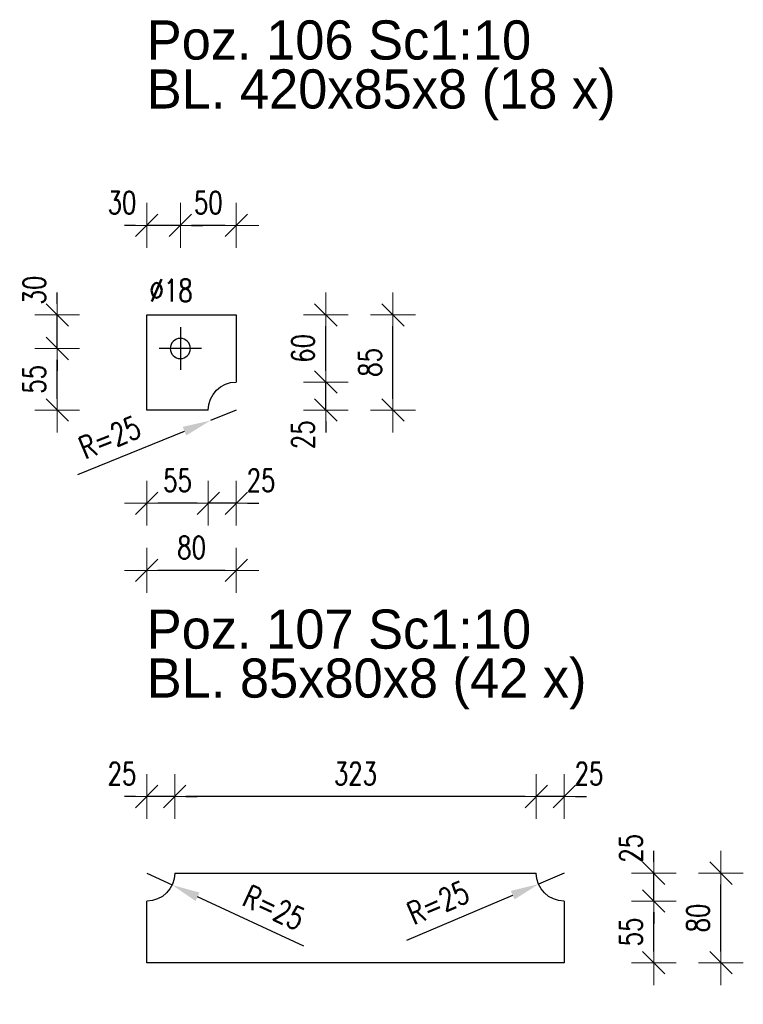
# Model space of a CAD drawing. Header units: millimetres. Extents: x 3515 to 4269, y 13087 to 13548.
# Tile 15 of 20: x 4067 to 4132, y 13282 to 13370. Entities that reach past the tile are written whole.
import ezdxf

# ---------------------------------------------------------------- set-up
doc = ezdxf.new("R2010")
doc.units = ezdxf.units.MM
doc.header["$LTSCALE"] = 10
doc.linetypes.add('MITTE', pattern=[2, 1.25, -0.25, 0.25, -0.25])
doc.layers.get('Defpoints').update_dxf_attribs({"color": 1})
doc.layers.add('PS_DIM', color=4, linetype='Continuous', lineweight=13)
doc.layers.add('PS_SOLID', color=7, linetype='Continuous', lineweight=30)
doc.layers.add('PS_MID', color=5, linetype='MITTE')
doc.layers.add('PS_PLATE', color=1, linetype='Continuous')
doc.styles.add('simplex', font='simplex.shx', dxfattribs={"width": 0.75})
doc.dimstyles.new('1_10_PRZ_DS1-LS10', dxfattribs={"dimtxt": 2, "dimasz": 1, "dimexe": 2, "dimexo": 5, "dimgap": 1, "dimtad": 1, "dimdec": 0, "dimlfac": 10, "dimtxsty": 'simplex', "dimblk": 'dimznak', "dimcen": 2, "dimse1": 1, "dimse2": 1, "dimclrt": 3, "dimadec": 1, "dimazin": 0, "dimtfac": 1, "dimtdec": 0, "dimtix": 1, "dimtmove": 2, "dimatfit": 3, "dimldrblk": 'dim-grot', "dimfxl": 1, "dimarcsym": 0})
doc.dimstyles.new('średnice', dxfattribs={"dimtxt": 2, "dimasz": 2.5, "dimexe": 1, "dimexo": 1, "dimgap": 1, "dimtad": 1, "dimdec": 0, "dimlfac": 10, "dimtxsty": 'simplex', "dimcen": 2, "dimclrd": 256, "dimclre": 256, "dimclrt": 3, "dimadec": 1, "dimazin": 0, "dimtfac": 1, "dimtdec": 0, "dimtix": 1, "dimtmove": 1, "dimatfit": 0, "dimfxl": 1, "dimarcsym": 0})

# ---------------------------------------------------------------- blocks, each defined once
blk = doc.blocks.new('*D295')
at = {"layer": 'Defpoints', "color": 0, "transparency": 16777216}
for p in [(4086.85, 13335.535), (4084.535, 13334.592)]:
    blk.add_point(p, dxfattribs=at)
at = {"layer": 'PS_DIM', "lineweight": -2, "transparency": 16777216}
for p, q in [((4086.85, 13335.535), (4084.535, 13334.592)), ((4072.695, 13329.765), (4082.22, 13333.648))]:
    blk.add_line(p, q, dxfattribs=at)
at = {"layer": 'PS_DIM', "transparency": 16777216}
blk.add_solid([(4082.062, 13334.034), (4082.377, 13333.262), (4084.535, 13334.592)], dxfattribs=at)
at = {"layer": 'PS_DIM', "color": 3, "transparency": 16777216, "insert": (4075.545, 13333.087), "char_height": 2, "attachment_point": 5, "rotation": 22.17742, "style": 'simplex'}
blk.add_mtext('R=25', dxfattribs=at)
blk = doc.blocks.new('dimznak')
at = {"color": 0}
for points in [[(0, 2), (0, -2)], [(-2, 0), (2, 0)]]:
    blk.add_lwpolyline(points, dxfattribs=at)
at = {"color": 2}
blk.add_lwpolyline([(1, 1), (-1, -1)], dxfattribs=at)
blk = doc.blocks.new('*D296')
at = {"layer": 'Defpoints', "color": 0, "transparency": 16777216}
for p in [(4086.85, 13338.035), (4094.85, 13338.035), (4084.35, 13335.535)]:
    blk.add_point(p, dxfattribs=at)
at = {"layer": 'PS_DIM', "color": 0, "lineweight": -2, "transparency": 16777216}
for p, q in [((4094.85, 13339.035), (4094.85, 13340.035)), ((4094.85, 13335.535), (4094.85, 13338.035)), ((4094.85, 13334.535), (4094.85, 13333.535))]:
    blk.add_line(p, q, dxfattribs=at)
for p, rotation in [((4094.85, 13338.035), 270), ((4094.85, 13335.535), 90)]:
    blk.add_blockref('dimznak', p, dxfattribs=dict(at, rotation=rotation))
at = {"layer": 'PS_DIM', "color": 3, "transparency": 16777216, "insert": (4092.81, 13333.321), "char_height": 2, "attachment_point": 5, "rotation": 90, "style": 'simplex'}
blk.add_mtext('25', dxfattribs=at)
blk = doc.blocks.new('dim-grot')
blk.add_hatch(color=256).paths.add_polyline_path([(0, 0), (-2, 0.5), (-2, -0.5)])
blk.add_lwpolyline([(0, 0), (-2, 0.5), (-2, -0.5), (0, 0)])
blk = doc.blocks.new('*D297')
at = {"layer": 'Defpoints', "color": 0, "transparency": 16777216}
for p in [(4086.85, 13344.035), (4094.85, 13344.035), (4086.85, 13338.035)]:
    blk.add_point(p, dxfattribs=at)
at = {"layer": 'PS_DIM', "color": 0, "lineweight": -2, "transparency": 16777216}
blk.add_line((4094.85, 13339.035), (4094.85, 13343.035), dxfattribs=at)
for p, rotation in [((4094.85, 13344.035), 90), ((4094.85, 13338.035), 270)]:
    blk.add_blockref('dimznak', p, dxfattribs=dict(at, rotation=rotation))
at = {"layer": 'PS_DIM', "color": 3, "transparency": 16777216, "insert": (4092.81, 13341.035), "char_height": 2, "attachment_point": 5, "rotation": 90, "style": 'simplex'}
blk.add_mtext('60', dxfattribs=at)
blk = doc.blocks.new('*D298')
at = {"layer": 'Defpoints', "color": 0, "transparency": 16777216}
for p in [(4086.85, 13344.035), (4100.85, 13344.035), (4086.85, 13335.535)]:
    blk.add_point(p, dxfattribs=at)
at = {"layer": 'PS_DIM', "color": 0, "lineweight": -2, "transparency": 16777216}
blk.add_line((4100.85, 13336.535), (4100.85, 13343.035), dxfattribs=at)
for p, rotation in [((4100.85, 13344.035), 90), ((4100.85, 13335.535), 270)]:
    blk.add_blockref('dimznak', p, dxfattribs=dict(at, rotation=rotation))
at = {"layer": 'PS_DIM', "color": 3, "transparency": 16777216, "insert": (4098.81, 13339.785), "char_height": 2, "attachment_point": 5, "rotation": 90, "style": 'simplex'}
blk.add_mtext('85', dxfattribs=at)
blk = doc.blocks.new('*D299')
at = {"layer": 'Defpoints', "color": 0, "transparency": 16777216}
for p in [(4070.85, 13341.035), (4081.85, 13341.035), (4078.85, 13335.535)]:
    blk.add_point(p, dxfattribs=at)
at = {"layer": 'PS_DIM', "color": 0, "lineweight": -2, "transparency": 16777216}
blk.add_line((4070.85, 13336.535), (4070.85, 13340.035), dxfattribs=at)
for p, rotation in [((4070.85, 13341.035), 90), ((4070.85, 13335.535), 270)]:
    blk.add_blockref('dimznak', p, dxfattribs=dict(at, rotation=rotation))
at = {"layer": 'PS_DIM', "color": 3, "transparency": 16777216, "insert": (4068.81, 13338.285), "char_height": 2, "attachment_point": 5, "rotation": 90, "style": 'simplex'}
blk.add_mtext('55', dxfattribs=at)
blk = doc.blocks.new('*D300')
at = {"layer": 'Defpoints', "color": 0, "transparency": 16777216}
for p in [(4070.85, 13344.035), (4078.85, 13344.035), (4081.85, 13341.035)]:
    blk.add_point(p, dxfattribs=at)
at = {"layer": 'PS_DIM', "color": 0, "lineweight": -2, "transparency": 16777216}
for p, q in [((4070.85, 13345.035), (4070.85, 13346.035)), ((4070.85, 13341.035), (4070.85, 13344.035)), ((4070.85, 13340.035), (4070.85, 13339.035))]:
    blk.add_line(p, q, dxfattribs=at)
for p, rotation in [((4070.85, 13344.035), 270), ((4070.85, 13341.035), 90)]:
    blk.add_blockref('dimznak', p, dxfattribs=dict(at, rotation=rotation))
at = {"layer": 'PS_DIM', "color": 3, "transparency": 16777216, "insert": (4068.81, 13346.25), "char_height": 2, "attachment_point": 5, "rotation": 90, "style": 'simplex'}
blk.add_mtext('30', dxfattribs=at)
blk = doc.blocks.new('*D301')
at = {"layer": 'Defpoints', "color": 0, "transparency": 16777216}
for p in [(4086.85, 13338.035), (4084.35, 13335.535), (4084.35, 13327.21)]:
    blk.add_point(p, dxfattribs=at)
at = {"layer": 'PS_DIM', "color": 0, "lineweight": -2, "transparency": 16777216}
for p, q in [((4083.35, 13327.21), (4082.35, 13327.21)), ((4086.85, 13327.21), (4084.35, 13327.21)), ((4087.85, 13327.21), (4088.85, 13327.21))]:
    blk.add_line(p, q, dxfattribs=at)
blk.add_blockref('dimznak', (4084.35, 13327.21), dxfattribs=at)
at = {"layer": 'PS_DIM', "color": 0, "lineweight": -2, "transparency": 16777216, "rotation": 180}
blk.add_blockref('dimznak', (4086.85, 13327.21), dxfattribs=at)
at = {"layer": 'PS_DIM', "color": 3, "transparency": 16777216, "insert": (4089.064, 13329.25), "char_height": 2, "attachment_point": 5, "style": 'simplex'}
blk.add_mtext('25', dxfattribs=at)
blk = doc.blocks.new('*D302')
at = {"layer": 'Defpoints', "color": 0, "transparency": 16777216}
for p in [(4078.85, 13335.535), (4084.35, 13335.535), (4078.85, 13327.21)]:
    blk.add_point(p, dxfattribs=at)
at = {"layer": 'PS_DIM', "color": 0, "lineweight": -2, "transparency": 16777216}
blk.add_line((4083.35, 13327.21), (4079.85, 13327.21), dxfattribs=at)
at = {"layer": 'PS_DIM', "color": 0, "lineweight": -2, "transparency": 16777216, "rotation": 180}
blk.add_blockref('dimznak', (4078.85, 13327.21), dxfattribs=at)
at = {"layer": 'PS_DIM', "color": 0, "lineweight": -2, "transparency": 16777216}
blk.add_blockref('dimznak', (4084.35, 13327.21), dxfattribs=at)
at = {"layer": 'PS_DIM', "color": 3, "transparency": 16777216, "insert": (4081.6, 13329.25), "char_height": 2, "attachment_point": 5, "style": 'simplex'}
blk.add_mtext('55', dxfattribs=at)
blk = doc.blocks.new('*D303')
at = {"layer": 'Defpoints', "color": 0, "transparency": 16777216}
for p in [(4078.85, 13335.535), (4086.85, 13335.535), (4078.85, 13321.21)]:
    blk.add_point(p, dxfattribs=at)
at = {"layer": 'PS_DIM', "color": 0, "lineweight": -2, "transparency": 16777216}
blk.add_line((4085.85, 13321.21), (4079.85, 13321.21), dxfattribs=at)
at = {"layer": 'PS_DIM', "color": 0, "lineweight": -2, "transparency": 16777216, "rotation": 180}
blk.add_blockref('dimznak', (4078.85, 13321.21), dxfattribs=at)
at = {"layer": 'PS_DIM', "color": 0, "lineweight": -2, "transparency": 16777216}
blk.add_blockref('dimznak', (4086.85, 13321.21), dxfattribs=at)
at = {"layer": 'PS_DIM', "color": 3, "transparency": 16777216, "insert": (4082.85, 13323.25), "char_height": 2, "attachment_point": 5, "style": 'simplex'}
blk.add_mtext('80', dxfattribs=at)
blk = doc.blocks.new('*D304')
at = {"layer": 'Defpoints', "color": 0, "transparency": 16777216}
for p in [(4081.85, 13352.035), (4086.85, 13344.035), (4081.85, 13341.035)]:
    blk.add_point(p, dxfattribs=at)
at = {"layer": 'PS_DIM', "color": 0, "lineweight": -2, "transparency": 16777216}
blk.add_line((4085.85, 13352.035), (4082.85, 13352.035), dxfattribs=at)
at = {"layer": 'PS_DIM', "color": 0, "lineweight": -2, "transparency": 16777216, "rotation": 180}
blk.add_blockref('dimznak', (4081.85, 13352.035), dxfattribs=at)
at = {"layer": 'PS_DIM', "color": 0, "lineweight": -2, "transparency": 16777216}
blk.add_blockref('dimznak', (4086.85, 13352.035), dxfattribs=at)
at = {"layer": 'PS_DIM', "color": 3, "transparency": 16777216, "insert": (4084.35, 13354.075), "char_height": 2, "attachment_point": 5, "style": 'simplex'}
blk.add_mtext('50', dxfattribs=at)
blk = doc.blocks.new('*D305')
at = {"layer": 'Defpoints', "color": 0, "transparency": 16777216}
for p in [(4078.85, 13352.035), (4078.85, 13344.035), (4081.85, 13341.035)]:
    blk.add_point(p, dxfattribs=at)
at = {"layer": 'PS_DIM', "color": 0, "lineweight": -2, "transparency": 16777216}
for p, q in [((4077.85, 13352.035), (4076.85, 13352.035)), ((4081.85, 13352.035), (4078.85, 13352.035)), ((4082.85, 13352.035), (4083.85, 13352.035))]:
    blk.add_line(p, q, dxfattribs=at)
blk.add_blockref('dimznak', (4078.85, 13352.035), dxfattribs=at)
at = {"layer": 'PS_DIM', "color": 0, "lineweight": -2, "transparency": 16777216, "rotation": 180}
blk.add_blockref('dimznak', (4081.85, 13352.035), dxfattribs=at)
at = {"layer": 'PS_DIM', "color": 3, "transparency": 16777216, "insert": (4076.635, 13354.075), "char_height": 2, "attachment_point": 5, "style": 'simplex'}
blk.add_mtext('30', dxfattribs=at)
blk = doc.blocks.new('*D306')
at = {"layer": 'Defpoints', "color": 0, "transparency": 16777216}
for p in [(4116.15, 13294.151), (4113.85, 13293.169)]:
    blk.add_point(p, dxfattribs=at)
at = {"layer": 'PS_DIM', "lineweight": -2, "transparency": 16777216}
for p, q in [((4116.15, 13294.151), (4113.85, 13293.169)), ((4102.091, 13288.15), (4111.551, 13292.188))]:
    blk.add_line(p, q, dxfattribs=at)
at = {"layer": 'PS_DIM', "transparency": 16777216}
blk.add_solid([(4111.387, 13292.571), (4111.715, 13291.805), (4113.85, 13293.169)], dxfattribs=at)
at = {"layer": 'PS_DIM', "color": 3, "transparency": 16777216, "insert": (4104.886, 13291.518), "char_height": 2, "attachment_point": 5, "rotation": 23.11334, "style": 'simplex'}
blk.add_mtext('R=25', dxfattribs=at)
blk = doc.blocks.new('*D307')
at = {"layer": 'Defpoints', "color": 0, "transparency": 16777216}
for p in [(4078.85, 13294.151), (4081.116, 13293.096)]:
    blk.add_point(p, dxfattribs=at)
at = {"layer": 'PS_DIM', "lineweight": -2, "transparency": 16777216}
for p, q in [((4078.85, 13294.151), (4081.116, 13293.096)), ((4092.893, 13287.614), (4083.383, 13292.041))]:
    blk.add_line(p, q, dxfattribs=at)
at = {"layer": 'PS_DIM', "transparency": 16777216}
blk.add_solid([(4083.558, 13292.418), (4083.207, 13291.663), (4081.116, 13293.096)], dxfattribs=at)
at = {"layer": 'PS_DIM', "color": 3, "transparency": 16777216, "insert": (4090.207, 13291.07), "char_height": 2, "attachment_point": 5, "rotation": 335.03725, "style": 'simplex'}
blk.add_mtext('R=25', dxfattribs=at)
blk = doc.blocks.new('*D308')
at = {"layer": 'Defpoints', "color": 0, "transparency": 16777216}
for p in [(4116.15, 13291.651), (4124.15, 13291.651), (4116.15, 13286.151)]:
    blk.add_point(p, dxfattribs=at)
at = {"layer": 'PS_DIM', "color": 0, "lineweight": -2, "transparency": 16777216}
blk.add_line((4124.15, 13287.151), (4124.15, 13290.651), dxfattribs=at)
for p, rotation in [((4124.15, 13291.651), 90), ((4124.15, 13286.151), 270)]:
    blk.add_blockref('dimznak', p, dxfattribs=dict(at, rotation=rotation))
at = {"layer": 'PS_DIM', "color": 3, "transparency": 16777216, "insert": (4122.11, 13288.901), "char_height": 2, "attachment_point": 5, "rotation": 90, "style": 'simplex'}
blk.add_mtext('55', dxfattribs=at)
blk = doc.blocks.new('*D309')
at = {"layer": 'Defpoints', "color": 0, "transparency": 16777216}
for p in [(4113.65, 13294.151), (4124.15, 13294.151), (4116.15, 13291.651)]:
    blk.add_point(p, dxfattribs=at)
at = {"layer": 'PS_DIM', "color": 0, "lineweight": -2, "transparency": 16777216}
for p, q in [((4124.15, 13295.151), (4124.15, 13296.151)), ((4124.15, 13291.651), (4124.15, 13294.151)), ((4124.15, 13290.651), (4124.15, 13289.651))]:
    blk.add_line(p, q, dxfattribs=at)
for p, rotation in [((4124.15, 13294.151), 270), ((4124.15, 13291.651), 90)]:
    blk.add_blockref('dimznak', p, dxfattribs=dict(at, rotation=rotation))
at = {"layer": 'PS_DIM', "color": 3, "transparency": 16777216, "insert": (4122.11, 13296.365), "char_height": 2, "attachment_point": 5, "rotation": 90, "style": 'simplex'}
blk.add_mtext('25', dxfattribs=at)
blk = doc.blocks.new('*D310')
at = {"layer": 'Defpoints', "color": 0, "transparency": 16777216}
for p in [(4116.15, 13294.151), (4130.15, 13294.151), (4116.15, 13286.151)]:
    blk.add_point(p, dxfattribs=at)
at = {"layer": 'PS_DIM', "color": 0, "lineweight": -2, "transparency": 16777216}
blk.add_line((4130.15, 13287.151), (4130.15, 13293.151), dxfattribs=at)
for p, rotation in [((4130.15, 13294.151), 90), ((4130.15, 13286.151), 270)]:
    blk.add_blockref('dimznak', p, dxfattribs=dict(at, rotation=rotation))
at = {"layer": 'PS_DIM', "color": 3, "transparency": 16777216, "insert": (4128.11, 13290.151), "char_height": 2, "attachment_point": 5, "rotation": 90, "style": 'simplex'}
blk.add_mtext('80', dxfattribs=at)
blk = doc.blocks.new('*D311')
at = {"layer": 'Defpoints', "color": 0, "transparency": 16777216}
for p in [(4078.85, 13286.151), (4116.15, 13286.151), (4078.85, 13278.151)]:
    blk.add_point(p, dxfattribs=at)
at = {"layer": 'PS_DIM', "color": 0, "lineweight": -2, "transparency": 16777216}
blk.add_line((4115.15, 13278.151), (4079.85, 13278.151), dxfattribs=at)
at = {"layer": 'PS_DIM', "color": 0, "lineweight": -2, "transparency": 16777216, "rotation": 180}
blk.add_blockref('dimznak', (4078.85, 13278.151), dxfattribs=at)
at = {"layer": 'PS_DIM', "color": 0, "lineweight": -2, "transparency": 16777216}
blk.add_blockref('dimznak', (4116.15, 13278.151), dxfattribs=at)
at = {"layer": 'PS_DIM', "color": 3, "transparency": 16777216, "insert": (4097.5, 13280.191), "char_height": 2, "attachment_point": 5, "style": 'simplex'}
blk.add_mtext('373', dxfattribs=at)
blk = doc.blocks.new('*D312')
at = {"layer": 'Defpoints', "color": 0, "transparency": 16777216}
for p in [(4113.65, 13301.002), (4113.65, 13294.151), (4116.15, 13291.651)]:
    blk.add_point(p, dxfattribs=at)
at = {"layer": 'PS_DIM', "color": 0, "lineweight": -2, "transparency": 16777216}
for p, q in [((4112.65, 13301.002), (4111.65, 13301.002)), ((4116.15, 13301.002), (4113.65, 13301.002)), ((4117.15, 13301.002), (4118.15, 13301.002))]:
    blk.add_line(p, q, dxfattribs=at)
blk.add_blockref('dimznak', (4113.65, 13301.002), dxfattribs=at)
at = {"layer": 'PS_DIM', "color": 0, "lineweight": -2, "transparency": 16777216, "rotation": 180}
blk.add_blockref('dimznak', (4116.15, 13301.002), dxfattribs=at)
at = {"layer": 'PS_DIM', "color": 3, "transparency": 16777216, "insert": (4118.364, 13303.042), "char_height": 2, "attachment_point": 5, "style": 'simplex'}
blk.add_mtext('25', dxfattribs=at)
blk = doc.blocks.new('*D313')
at = {"layer": 'Defpoints', "color": 0, "transparency": 16777216}
for p in [(4081.35, 13301.002), (4081.35, 13294.151), (4113.65, 13294.151)]:
    blk.add_point(p, dxfattribs=at)
at = {"layer": 'PS_DIM', "color": 0, "lineweight": -2, "transparency": 16777216}
blk.add_line((4112.65, 13301.002), (4082.35, 13301.002), dxfattribs=at)
at = {"layer": 'PS_DIM', "color": 0, "lineweight": -2, "transparency": 16777216, "rotation": 180}
blk.add_blockref('dimznak', (4081.35, 13301.002), dxfattribs=at)
at = {"layer": 'PS_DIM', "color": 0, "lineweight": -2, "transparency": 16777216}
blk.add_blockref('dimznak', (4113.65, 13301.002), dxfattribs=at)
at = {"layer": 'PS_DIM', "color": 3, "transparency": 16777216, "insert": (4097.5, 13303.042), "char_height": 2, "attachment_point": 5, "style": 'simplex'}
blk.add_mtext('323', dxfattribs=at)
blk = doc.blocks.new('*D314')
at = {"layer": 'Defpoints', "color": 0, "transparency": 16777216}
for p in [(4078.85, 13301.002), (4081.35, 13294.151), (4078.85, 13291.651)]:
    blk.add_point(p, dxfattribs=at)
at = {"layer": 'PS_DIM', "color": 0, "lineweight": -2, "transparency": 16777216}
for p, q in [((4077.85, 13301.002), (4076.85, 13301.002)), ((4081.35, 13301.002), (4078.85, 13301.002)), ((4082.35, 13301.002), (4083.35, 13301.002))]:
    blk.add_line(p, q, dxfattribs=at)
blk.add_blockref('dimznak', (4078.85, 13301.002), dxfattribs=at)
at = {"layer": 'PS_DIM', "color": 0, "lineweight": -2, "transparency": 16777216, "rotation": 180}
blk.add_blockref('dimznak', (4081.35, 13301.002), dxfattribs=at)
at = {"layer": 'PS_DIM', "color": 3, "transparency": 16777216, "insert": (4076.635, 13303.042), "char_height": 2, "attachment_point": 5, "style": 'simplex'}
blk.add_mtext('25', dxfattribs=at)
blk = doc.blocks.new('*X519')
at = {"color": 0}
for s, p in [('Poz. 106 Sc1:10', (4078.85, 13366.853, 0.8)), ('BL. 420x85x8 (18 x)', (4078.85, 13362.478, 0.8))]:
    blk.add_text(s, height=3.5, dxfattribs=at).set_placement(p)
blk = doc.blocks.new('*X520')
at = {"layer": 'PS_MID', "color": 5, "linetype": 'MITTE'}
for p, q in [((4081.85, 13342.935), (4081.85, 13339.135)), ((4083.75, 13341.035), (4079.95, 13341.035))]:
    blk.add_line(p, q, dxfattribs=at)
at = {"layer": 'PS_SOLID', "color": 7, "linetype": 'Continuous'}
for p, q in [((4078.85, 13335.535), (4078.85, 13344.035)), ((4078.85, 13344.035), (4086.85, 13344.035)), ((4086.85, 13344.035), (4086.85, 13338.035)), ((4084.35, 13335.535), (4078.85, 13335.535))]:
    blk.add_line(p, q, dxfattribs=at)
at = {"layer": 'PS_SOLID', "color": 7, "extrusion": (0, 0, -1)}
blk.add_circle((-4081.85, 13341.035), 0.9, dxfattribs=at)
at = {"layer": 'PS_SOLID', "extrusion": (0, 0, -1)}
blk.add_arc((-4086.85, 13335.535), 2.5, 0, 90, dxfattribs=at)
blk = doc.blocks.new('*X521')
at = {"color": 0}
for s, p in [('Poz. 107 Sc1:10', (4078.85, 13314.21, 0.8)), ('BL. 85x80x8 (42 x)', (4078.85, 13309.835, 0.8))]:
    blk.add_text(s, height=3.5, dxfattribs=at).set_placement(p)
blk = doc.blocks.new('*X522')
at = {"layer": 'PS_SOLID', "color": 7, "linetype": 'Continuous'}
for p, q in [((4081.35, 13294.151), (4113.65, 13294.151)), ((4078.85, 13286.151), (4078.85, 13291.651)), ((4116.15, 13291.651), (4116.15, 13286.151)), ((4116.15, 13286.151), (4078.85, 13286.151))]:
    blk.add_line(p, q, dxfattribs=at)
at = {"layer": 'PS_SOLID', "extrusion": (0, 0, -1)}
for centre, start, end in [((-4078.85, 13294.151), 180, 270), ((-4116.15, 13294.151), 270, 0)]:
    blk.add_arc(centre, 2.5, start, end, dxfattribs=at)

msp = doc.modelspace()

# ---------------------------------------------------------------- block references
for name in ['*X519', '*X521']:
    msp.add_blockref(name, (0, 0))
at = {"layer": 'PS_PLATE'}
for name in ['*X520', '*X522']:
    msp.add_blockref(name, (0, 0), dxfattribs=at)

# ---------------------------------------------------------------- texts
at = {"layer": 'PS_DIM', "insert": (4079.092, 13345.223, 0.8), "char_height": 2, "attachment_point": 7, "style": 'simplex'}
msp.add_mtext('\\A1;%%c18', dxfattribs=at)

# ---------------------------------------------------------------- dimensions: what is measured, and where the dimension line sits
at = {"layer": 'PS_DIM'}
for base, p1, p2, angle, text, picture, middle in [((4078.85, 13352.035, 0.8), (4081.85, 13341.035, 0.8), (4078.85, 13344.035, 0.8), 180, '30', '*D305', (4076.635, 13354.075, 0.8)), ((4081.85, 13352.035, 0.8), (4086.85, 13344.035, 0.8), (4081.85, 13341.035, 0.8), 180, '50', '*D304', (4084.35, 13354.075, 0.8)), ((4070.85, 13344.035, 0.8), (4081.85, 13341.035, 0.8), (4078.85, 13344.035, 0.8), 90, '30', '*D300', (4068.81, 13346.25, 0.8)), ((4094.85, 13344.035, 0.8), (4086.85, 13338.035, 0.8), (4086.85, 13344.035, 0.8), 90, '60', '*D297', (4092.81, 13341.035, 0.8)), ((4100.85, 13344.035, 0.8), (4086.85, 13335.535, 0.8), (4086.85, 13344.035, 0.8), 90, '85', '*D298', (4098.81, 13339.785, 0.8)), ((4070.85, 13341.035, 0.8), (4078.85, 13335.535, 0.8), (4081.85, 13341.035, 0.8), 90, '55', '*D299', (4068.81, 13338.285, 0.8)), ((4094.85, 13338.035, 0.8), (4084.35, 13335.535, 0.8), (4086.85, 13338.035, 0.8), 90, '25', '*D296', (4092.81, 13333.321, 0.8)), ((4084.35, 13327.21, 0.8), (4086.85, 13338.035, 0.8), (4084.35, 13335.535, 0.8), 180, '25', '*D301', (4089.064, 13329.25, 0.8)), ((4078.85, 13327.21, 0.8), (4084.35, 13335.535, 0.8), (4078.85, 13335.535, 0.8), 180, '55', '*D302', (4081.6, 13329.25, 0.8)), ((4078.85, 13321.21, 0.8), (4086.85, 13335.535, 0.8), (4078.85, 13335.535, 0.8), 180, '80', '*D303', (4082.85, 13323.25, 0.8)), ((4078.85, 13301.002, 0.8), (4081.35, 13294.151, 0.8), (4078.85, 13291.651, 0.8), 180, '25', '*D314', (4076.635, 13303.042, 0.8)), ((4081.35, 13301.002, 0.8), (4113.65, 13294.151, 0.8), (4081.35, 13294.151, 0.8), 180, '323', '*D313', (4097.5, 13303.042, 0.8)), ((4113.65, 13301.002, 0.8), (4116.15, 13291.651, 0.8), (4113.65, 13294.151, 0.8), 180, '25', '*D312', (4118.364, 13303.042, 0.8)), ((4124.15, 13294.151, 0.8), (4116.15, 13291.651, 0.8), (4113.65, 13294.151, 0.8), 90, '25', '*D309', (4122.11, 13296.365, 0.8)), ((4130.15, 13294.151, 0.8), (4116.15, 13286.151, 0.8), (4116.15, 13294.151, 0.8), 90, '80', '*D310', (4128.11, 13290.151, 0.8)), ((4124.15, 13291.651, 0.8), (4116.15, 13286.151, 0.8), (4116.15, 13291.651, 0.8), 90, '55', '*D308', (4122.11, 13288.901, 0.8)), ((4078.85, 13278.151, 0.8), (4116.15, 13286.151, 0.8), (4078.85, 13286.151, 0.8), 180, '373', '*D311', (4097.5, 13280.191, 0.8))]:
    dim = msp.add_linear_dim(base=base, p1=p1, p2=p2, angle=angle, text=text, dimstyle='1_10_PRZ_DS1-LS10', dxfattribs=at)
    dim.commit()
    dim.dimension.update_dxf_attribs({"geometry": picture, "text_midpoint": middle, "dimtype": 128})
for center, mpoint, picture, middle in [((4086.85, 13335.535, 0.8), (4084.535, 13334.592, 0.8), '*D295', (4075.545, 13333.087, 0.8)), ((4116.15, 13294.151, 0.8), (4113.85, 13293.169, 0.8), '*D306', (4104.886, 13291.518, 0.8))]:
    dim = msp.add_radius_dim(center=center, mpoint=mpoint, text='R=25', dimstyle='średnice', dxfattribs=at)
    dim.commit()
    dim.dimension.update_dxf_attribs({"geometry": picture, "text_midpoint": middle})
dim = msp.add_radius_dim(center=(4078.85, 13294.151, 0.8), mpoint=(4081.116, 13293.096, 0.8), text='R=25', dimstyle='średnice', dxfattribs=at)
dim.commit()
dim.dimension.update_dxf_attribs({"geometry": '*D307', "text_midpoint": (4089.363, 13289.256, 0.8), "dimtype": 132})

doc.saveas('drawing.dxf')
